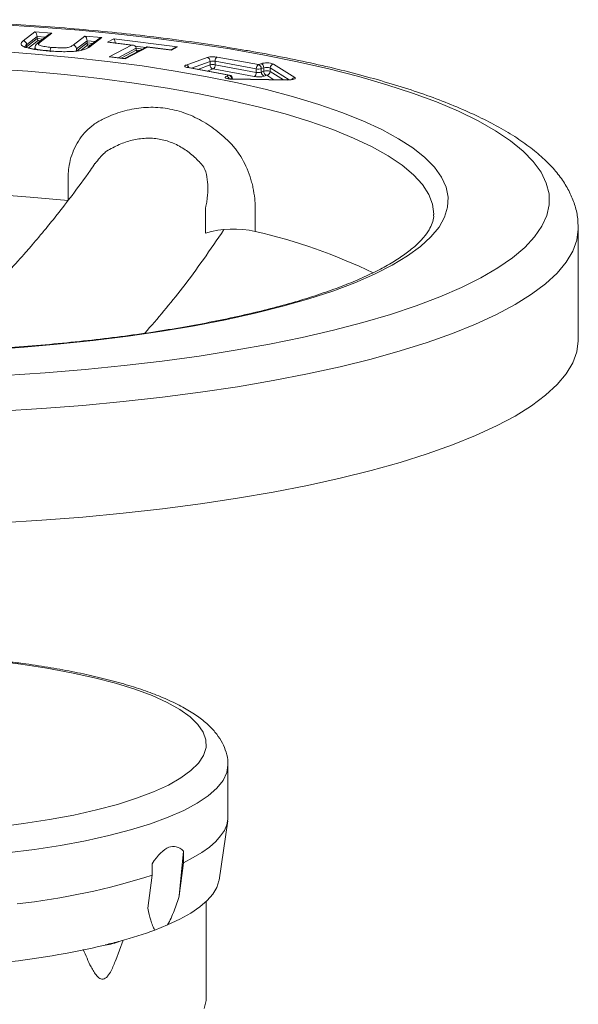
# Model space of a CAD drawing. Header units: millimetres. Extents: x 145 to 345, y -96 to 519.
# Tile 12 of 12: x 267 to 345, y 383 to 519. Entities that reach past the tile are written whole.
import ezdxf

# ---------------------------------------------------------------- set-up
doc = ezdxf.new("R2010")
doc.units = ezdxf.units.MM

msp = doc.modelspace()

# ---------------------------------------------------------------- linework, layer by layer
at = {"color": 7, "linetype": 'Continuous', "lineweight": 15}
for p, q in [((267.96, 516.11), (269.57, 517.36)), ((269.57, 517.36), (271.92, 517.16)), ((271.51, 516.99), (270, 515.82)), ((271.92, 517.16), (270.31, 515.91)), ((269.89, 516.71), (268.43, 515.58)), ((268.43, 515.29), (269.89, 516.42)), ((268.43, 515.29), (268.43, 515.58)), ((270.01, 516.16), (268.62, 515.08)), ((269.89, 516.42), (269.89, 516.71)), ((270.01, 515.81), (269.99, 515.8)), ((274.87, 515.51), (276.48, 516.76)), ((276.79, 516.11), (275.34, 514.99)), ((275.34, 514.7), (276.79, 515.83)), ((276.48, 516.76), (278.82, 516.56)), ((276.79, 515.83), (276.79, 516.11)), ((278.41, 516.39), (276.91, 515.22)), ((278.82, 516.56), (277.21, 515.31)), ((279.64, 515.94), (280.49, 516.39)), ((282.94, 515.52), (279.64, 515.94)), ((283.13, 515.52), (279.83, 515.94)), ((279.87, 513.9), (282.94, 515.52)), ((280.49, 516.39), (289.33, 515.27)), ((269.58, 515.14), (269.58, 514.85)), ((275.34, 514.7), (275.34, 514.99)), ((285.05, 515.26), (282, 513.65)), ((285.16, 515.24), (282.09, 513.62)), ((283.61, 514.81), (283.61, 515.1)), ((284.11, 514.76), (283.61, 514.83)), ((288.41, 514.85), (285.1, 515.27)), ((288.48, 514.82), (285.16, 515.24)), ((288.98, 515.17), (288.39, 514.85)), ((289.33, 515.27), (288.48, 514.82)), ((282.09, 513.62), (279.87, 513.9)), ((282.03, 513.65), (280.06, 513.9)), ((290.51, 512.76), (293.42, 513.81)), ((293.83, 512.77), (293.83, 513.25)), ((300.22, 512.23), (294.53, 513.28)), ((294.53, 512.8), (294.53, 513.28)), ((294.53, 512.8), (300.22, 511.74)), ((294.82, 513.87), (300.51, 512.82)), ((300.51, 512.82), (300.86, 512.94)), ((302.59, 512.89), (305.54, 511.04)), ((296.43, 511.34), (290.74, 512.4)), ((296.52, 511.35), (290.83, 512.41)), ((299.93, 511.16), (294.24, 512.21)), ((300.22, 511.74), (300.22, 512.23)), ((301.26, 512.38), (300.91, 512.26)), ((300.91, 511.77), (300.91, 512.26)), ((300.91, 511.77), (301.26, 511.9)), ((301.26, 511.9), (301.26, 512.38)), ((302.13, 511.87), (302.13, 512.36)), ((296.08, 511.22), (296.43, 511.34)), ((304.55, 510.68), (296.83, 510.81)), ((304.56, 510.7), (296.84, 510.83)), ((296.93, 510.82), (296.93, 510.86)), ((301.67, 511.34), (301.32, 511.22)), ((293.17, 489.49), (293.17, 492.83)), ((344.79, 474.73), (344.79, 490.19)), ((296.29, 410.87), (296.29, 415.81)), ((296.28, 408.32), (296.28, 409.91)), ((295.06, 399.87), (296.26, 408.1)), ((289.56, 397.71), (290.14, 403.88)), ((290.14, 403.88), (290.14, 402.28)), ((285.81, 400.54), (285.81, 402.14)), ((290.14, 402.28), (289.56, 397.71)), ((285.23, 395.97), (285.81, 400.54)), ((293.29, 383.45), (293.29, 396.91)), ((287.95, 393.67), (286.19, 392.96)), ((280.76, 388.78), (281.81, 391.54))]:
    msp.add_line(p, q, dxfattribs=at)
at = {"color": 8, "linetype": 'Continuous', "lineweight": 15}
for p, q in [((271.02, 516.61), (269.89, 516.71)), ((269.89, 516.42), (270.69, 516.35)), ((270.4, 516.13), (270.01, 516.16)), ((276.92, 515.57), (275.91, 514.78)), ((277.93, 516.02), (276.79, 516.11)), ((276.79, 515.83), (277.6, 515.76)), ((277.31, 515.53), (276.92, 515.57)), ((283.61, 515.1), (281.09, 513.77)), ((281.53, 513.71), (283.61, 514.81)), ((284.93, 515.2), (283.47, 515.38)), ((283.61, 515.08), (284.49, 514.97)), ((283.73, 514.66), (283.87, 514.64)), ((293.83, 513.25), (291.27, 512.33)), ((292.15, 512.16), (293.83, 512.77)), ((294.24, 512.21), (293.44, 511.92)), ((304.76, 510.7), (302.13, 512.36)), ((302.13, 511.87), (303.99, 510.71)), ((302.64, 510.73), (301.67, 511.34))]:
    msp.add_line(p, q, dxfattribs=at)
at = {"color": 7, "linetype": 'Continuous', "lineweight": 15, "flags": 128}
for points in [[(264.52, 518.37), (270.16, 518.02), (275.7, 517.58), (281.14, 517.05), (286.43, 516.44), (291.58, 515.75), (296.56, 514.98)], [(264.46, 514.66), (269.63, 514.28), (274.69, 513.81), (279.62, 513.27), (284.4, 512.64), (289.01, 511.93), (293.43, 511.14), (297.64, 510.28), (301.63, 509.35), (305.38, 508.35), (308.86, 507.3), (312.07, 506.19), (314.99, 505.02), (317.61, 503.81), (319.92, 502.56), (321.91, 501.27), (323.57, 499.94), (324.89, 498.6), (325.87, 497.23), (326.5, 495.85), (326.78, 494.47), (326.71, 493.08), (326.29, 491.69), (325.52, 490.32), (324.4, 488.96), (322.94, 487.62), (321.15, 486.32), (319.03, 485.04), (316.6, 483.8), (313.85, 482.61), (310.81, 481.46), (307.49, 480.37), (303.9, 479.34), (300.06, 478.37), (295.98, 477.47), (291.68, 476.64), (287.18, 475.88), (282.5, 475.2), (277.65, 474.61), (272.67, 474.09), (267.56, 473.66), (262.36, 473.32)], [(296.56, 514.98), (301.34, 514.13), (305.93, 513.21), (310.28, 512.22), (314.4, 511.16), (318.27, 510.04), (321.86, 508.87), (325.18, 507.64), (328.2, 506.35), (330.92, 505.03), (333.32, 503.66), (335.4, 502.26), (337.15, 500.83), (338.57, 499.38), (339.64, 497.9), (340.36, 496.41), (340.74, 494.91), (340.76, 493.41), (340.44, 491.91), (339.77, 490.42), (338.75, 488.95), (337.38, 487.49), (335.68, 486.05), (333.65, 484.65), (331.29, 483.27), (328.62, 481.94), (325.64, 480.65), (322.37, 479.42), (318.82, 478.23), (314.99, 477.1), (310.91, 476.04), (306.58, 475.04), (302.04, 474.1), (297.28, 473.25), (292.33, 472.46), (287.21, 471.76), (281.93, 471.14), (276.52, 470.6), (270.99, 470.15), (265.36, 469.78)], [(290.74, 512.4), (290.59, 512.43), (290.47, 512.47), (290.39, 512.52), (290.34, 512.57), (290.32, 512.62), (290.35, 512.67), (290.41, 512.72), (290.51, 512.76)], [(296.83, 510.81), (296.57, 510.82), (296.33, 510.85), (296.14, 510.9), (295.99, 510.96), (295.91, 511.02), (295.9, 511.09), (295.96, 511.16), (296.08, 511.22)], [(305.54, 511.04), (305.6, 510.98), (305.61, 510.91), (305.54, 510.85), (305.42, 510.79), (305.25, 510.74), (305.04, 510.71), (304.8, 510.69), (304.55, 510.68)], [(191.11, 490.08), (195.2, 490.98), (199.68, 491.83), (204.39, 492.6), (209.3, 493.29), (214.37, 493.88), (219.6, 494.38), (224.94, 494.79), (230.39, 495.1), (235.9, 495.31), (241.45, 495.42), (247.03, 495.43), (252.59, 495.34), (258.11, 495.15), (263.57, 494.86), (268.94, 494.47), (274.19, 493.99)], [(324.79, 492.05), (324.79, 492.09), (324.79, 492.12)], [(344.79, 474.73), (344.79, 474.57), (344.58, 473.04), (344.02, 471.51), (343.1, 469.99), (341.85, 468.49), (340.25, 467.02), (338.31, 465.57), (336.05, 464.15), (333.47, 462.77), (330.57, 461.43), (327.38, 460.14), (323.89, 458.9), (320.13, 457.71), (316.1, 456.59), (311.82, 455.53), (307.31, 454.53), (302.57, 453.61), (297.64, 452.76), (292.52, 451.99), (287.23, 451.3), (281.79, 450.69), (276.22, 450.16), (270.54, 449.72), (264.77, 449.37)], [(296.28, 408.32), (296.13, 407.53), (295.8, 406.75), (295.28, 405.98), (294.6, 405.21), (293.73, 404.45), (292.7, 403.71), (291.5, 402.99), (290.14, 402.28)], [(295.06, 399.87), (295.04, 399.75), (294.75, 398.84), (294.22, 397.93), (293.43, 397.04), (292.41, 396.16), (291.15, 395.3), (289.66, 394.47), (287.95, 393.67)], [(293.02, 382.11), (293.28, 383.19), (293.29, 383.45)]]:
    msp.add_lwpolyline(points, dxfattribs=at)
at = {"color": 8, "linetype": 'Continuous', "lineweight": 15, "flags": 128}
for points in [[(324.79, 492.12), (324.62, 493.48), (324.1, 494.85), (323.21, 496.22), (321.98, 497.56), (320.4, 498.89), (318.49, 500.18), (316.24, 501.43), (313.68, 502.65), (310.81, 503.82), (307.64, 504.93), (304.2, 505.99), (300.49, 506.98), (296.53, 507.91), (292.33, 508.77), (287.93, 509.56), (283.33, 510.26), (278.57, 510.89), (273.65, 511.43), (268.6, 511.89), (263.44, 512.25)], [(290.83, 512.41), (290.8, 512.41), (290.74, 512.4)], [(296.52, 511.35), (296.49, 511.35), (296.43, 511.34)], [(296.84, 510.83), (296.84, 510.82), (296.83, 510.81)], [(304.56, 510.7), (304.55, 510.7), (304.55, 510.68)], [(344.79, 490.22), (344.79, 490.02), (344.58, 488.49), (344.02, 486.96), (343.1, 485.45), (341.85, 483.95), (340.25, 482.47), (338.31, 481.02), (336.05, 479.6), (333.47, 478.22), (330.57, 476.88), (327.38, 475.59), (323.89, 474.35), (320.13, 473.17), (316.1, 472.04), (311.82, 470.98), (307.31, 469.99), (302.57, 469.06), (297.64, 468.21), (292.52, 467.44), (287.23, 466.75), (281.79, 466.14), (276.22, 465.62), (270.54, 465.18), (264.77, 464.83)], [(265.79, 430.02), (267.65, 429.78), (271.24, 429.23), (274.64, 428.6), (277.82, 427.9), (280.75, 427.13), (283.41, 426.3), (285.79, 425.42), (287.87, 424.48), (289.63, 423.5), (291.05, 422.48), (292.13, 421.44), (292.86, 420.38), (293.24, 419.3), (293.26, 418.22), (292.92, 417.15), (292.22, 416.08), (291.17, 415.03), (289.78, 414.02), (288.05, 413.03), (286.01, 412.09), (283.66, 411.2), (281.02, 410.36), (278.11, 409.59), (274.96, 408.88), (271.58, 408.25), (268.01, 407.69), (264.26, 407.21)], [(296.29, 415.81), (296.14, 414.77), (295.63, 413.67), (294.77, 412.59), (293.57, 411.54), (292.04, 410.51), (290.19, 409.52), (288.03, 408.57), (285.57, 407.67), (282.83, 406.83), (279.83, 406.04), (276.6, 405.33), (273.14, 404.68), (269.5, 404.12), (265.68, 403.63)]]:
    msp.add_lwpolyline(points, dxfattribs=at)
at = {"color": 8, "linetype": 'Continuous', "lineweight": 15}
for centre, radius, start, end in [((290.38, 512.25), 0.524, 16.1306, 75.651), ((295.95, 510.71), 0.524, 16.4915, 75.665), ((296.88, 510.86), 0.0502, 307.002, 355.4316), ((305.61, 510.52), 0.526, 97.5105, 153.6703)]:
    msp.add_arc(centre, radius, start, end, dxfattribs=at)
at = {"color": 7, "linetype": 'Continuous', "lineweight": 15}
for centre, radius, start, end in [((294.25, 510.8), 3.12, 79.5069, 105.3849), ((293.27, 513.27), 0.56, 358.0167, 74.0829), ((294.24, 511.75), 1.56, 79.5069, 105.3849), ((294.24, 511.27), 1.56, 79.5069, 105.3849), ((294.39, 512.75), 0.56, 178.0167, 254.0829), ((293.9, 512.75), 0.634, 302.509, 4.7998), ((295.16, 513.34), 0.634, 122.509, 184.7998), ((300.85, 512.28), 0.634, 122.509, 184.7998), ((300.35, 512.28), 0.56, 358.0167, 74.0829), ((301.65, 510.34), 2.72, 69.6285, 106.9246), ((300.7, 512.4), 0.56, 358.0167, 74.0829), ((302.67, 512.36), 0.537, 97.9904, 180.0408), ((299.59, 511.69), 0.634, 302.509, 4.7998), ((300.5, 513.76), 1.56, 259.5069, 285.3849), ((300.5, 513.28), 1.56, 259.5069, 285.3849), ((301.48, 511.76), 0.56, 178.0167, 254.0829), ((301.66, 511.08), 1.36, 69.6285, 106.9246), ((301.66, 510.6), 1.36, 69.6285, 106.9246), ((301.82, 511.88), 0.56, 178.0167, 254.0829), ((301.59, 511.87), 0.537, 277.9904, 0.0408), ((296.28, 510.8), 0.56, 358.0167, 74.0829), ((296.43, 510.86), 0.5, 0, 79.4916), ((300.49, 514.22), 3.12, 259.5069, 285.3849), ((297.03, 476.42), 13.63, 77.1103, 106.4436), ((283.62, 416.75), 74.78, 63.998, 77.2962), ((256.55, 492.79), 96.78, 276.2734, 287.598), ((266.8, 445.3), 55.82, 285.1537, 290.3324), ((261.38, 464.44), 75.7, 283.6972, 285.3245), ((278.54, 398.12), 7.27, 276.012, 293.0097), ((252.32, 505.3), 117.56, 275.9596, 283.2719)]:
    msp.add_arc(centre, radius, start, end, dxfattribs=at)
for centre, major_axis, ratio, start_param, end_param in [((269.57, 516.87), (-0.149, 0.503), 0.555194, 4.223027, 5.793823), ((271.92, 516.67), (0.618, 0.183), 0.735504, 1.356708, 2.060098), ((270.01, 516.36), (-0.06, 0.201), 0.555194, 1.081434, 2.65223), ((276.48, 516.28), (-0.149, 0.503), 0.555141, 4.223087, 5.793883), ((276.92, 515.76), (-0.059, 0.201), 0.555141, 1.081494, 2.652291), ((278.82, 516.08), (0.618, 0.183), 0.735539, 1.356647, 2.060159), ((279.64, 515.46), (0.664, 0.121), 0.710385, 1.152464, 1.442477), ((280.49, 515.91), (-0.093, 0.512), 0.408511, 4.29405, 5.864847), ((282.94, 515.04), (0.664, 0.12), 0.710309, 6.154946, 7.725742), ((283.88, 514.83), (0.265, 0.048), 0.710309, 3.013353, 4.58415), ((285.16, 514.76), (-0.093, 0.512), 0.4084, 5.864929, 6.411421), ((288.48, 514.33), (-0.093, 0.512), 0.408527, 5.864849, 6.15487), ((289.33, 514.78), (0.664, 0.121), 0.71041, 1.442483, 1.989135), ((279.87, 513.42), (0.664, 0.12), 0.710419, 1.152516, 1.442585), ((282.09, 513.14), (-0.093, 0.512), 0.408242, 5.864905, 6.154974), ((244.79, -61.67), (51.32, 474.23), 0.00907, 6.178353, 6.199565), ((244.79, -61.67), (44.11, 466.21), 0.057016, 6.234876, 6.390373)]:
    msp.add_ellipse(centre, major_axis=major_axis, ratio=ratio, start_param=start_param, end_param=end_param, dxfattribs=at)
for points, knots in [([(297.21, 515.06), (296.38, 515.19), (293.96, 515.59), (289.84, 516.18), (284.8, 516.82), (279.64, 517.37), (274.37, 517.85), (269.01, 518.25), (263.57, 518.57), (258.08, 518.81), (252.54, 518.97), (246.98, 519.04), (241.41, 519.03), (235.86, 518.94), (230.33, 518.77), (224.84, 518.51), (219.43, 518.18), (214.09, 517.76), (208.84, 517.26), (203.71, 516.69), (198.71, 516.04), (193.85, 515.31), (189.15, 514.52), (184.62, 513.65), (180.27, 512.71), (176.12, 511.7), (172.18, 510.63), (168.46, 509.49), (164.97, 508.29), (161.71, 507.02), (158.7, 505.68), (155.93, 504.27), (153.42, 502.78), (151.18, 501.19), (149.23, 499.51), (147.65, 497.79), (146.46, 496.07), (145.6, 494.39), (145.04, 492.63), (144.78, 491.22), (144.82, 490.41), (144.83, 490.22)], [0, 0, 0, 0, 0.014029, 0.040769, 0.067482, 0.094169, 0.120835, 0.147484, 0.17412, 0.200746, 0.227365, 0.253979, 0.280592, 0.307205, 0.333819, 0.360438, 0.387064, 0.4137, 0.440348, 0.467012, 0.493697, 0.520406, 0.547145, 0.573922, 0.600744, 0.627621, 0.654567, 0.681598, 0.708734, 0.736, 0.763426, 0.791045, 0.818884, 0.846941, 0.875102, 0.902921, 0.9267, 0.949121, 0.970502, 0.993206, 1, 1, 1, 1]), ([(271.35, 514.72), (271.06, 514.75), (270.78, 514.78), (270.22, 514.84), (269.95, 514.87), (269.42, 514.95), (269.16, 514.99), (268.81, 515.07), (268.7, 515.09), (268.48, 515.15), (268.38, 515.18), (268.19, 515.24), (268.11, 515.27), (267.95, 515.34), (267.89, 515.38), (267.78, 515.45), (267.74, 515.49), (267.68, 515.56), (267.67, 515.6), (267.65, 515.72), (267.67, 515.8), (267.76, 515.92), (267.79, 515.95), (267.87, 516.03), (267.91, 516.07), (267.96, 516.11)], [0, 0, 0, 0, 0.125, 0.125, 0.25, 0.25, 0.375, 0.375, 0.4375, 0.4375, 0.5, 0.5, 0.5625, 0.5625, 0.625, 0.625, 0.6875, 0.6875, 0.75, 0.75, 0.875, 0.875, 0.9375, 0.9375, 1, 1, 1, 1]), ([(268.43, 515.58), (268.43, 515.71), (268.38, 515.84), (268.21, 516.03), (268.08, 516.1), (267.96, 516.11)], [0, 0, 0, 0, 0.5, 0.5, 1, 1, 1, 1]), ([(269.98, 515.8), (269.94, 515.77), (269.85, 515.69), (269.7, 515.53), (269.59, 515.31), (269.59, 515.19), (269.59, 515.14)], [0, 0, 0, 0, 0.287554, 0.681487, 0.88328, 1, 1, 1, 1]), ([(270.31, 515.91), (270.26, 515.87), (270.22, 515.83), (270.14, 515.75), (270.11, 515.72), (270.08, 515.64), (270.07, 515.6), (270.15, 515.52), (270.22, 515.48), (270.5, 515.39), (270.75, 515.35), (271.15, 515.29), (271.28, 515.27), (271.56, 515.24), (271.7, 515.23), (271.84, 515.21)], [0, 0, 0, 0, 0.125, 0.125, 0.25, 0.25, 0.375, 0.375, 0.5, 0.5, 0.75, 0.75, 0.875, 0.875, 1, 1, 1, 1]), ([(271.84, 515.21), (272, 515.2), (272.15, 515.19), (272.46, 515.17), (272.61, 515.16), (272.93, 515.14), (273.09, 515.14), (273.41, 515.13), (273.57, 515.13), (273.81, 515.15), (273.89, 515.15), (274.03, 515.17), (274.1, 515.18), (274.29, 515.22), (274.39, 515.25), (274.56, 515.32), (274.63, 515.36), (274.76, 515.44), (274.82, 515.47), (274.87, 515.51)], [0, 0, 0, 0, 0.125, 0.125, 0.25, 0.25, 0.375, 0.375, 0.5, 0.5, 0.5625, 0.5625, 0.625, 0.625, 0.75, 0.75, 0.875, 0.875, 1, 1, 1, 1]), ([(275.34, 514.99), (275.34, 515.12), (275.29, 515.24), (275.12, 515.44), (274.99, 515.5), (274.87, 515.51)], [0, 0, 0, 0, 0.5, 0.5, 1, 1, 1, 1]), ([(271.34, 514.75), (271.22, 514.76), (270.64, 514.81), (269.78, 514.91), (268.89, 515.07), (268.37, 515.21), (268.11, 515.34), (268.12, 515.34), (268.12, 515.34)], [0, 0, 0, 0, 0.088766, 0.3953505, 0.620458, 0.7978692, 0.9273195, 1, 1, 1, 1]), ([(277.21, 515.31), (277.16, 515.27), (277.11, 515.23), (277, 515.16), (276.94, 515.13), (276.81, 515.06), (276.74, 515.02), (276.58, 514.96), (276.49, 514.92), (276.3, 514.86), (276.19, 514.84), (275.97, 514.78), (275.85, 514.76), (275.46, 514.7), (275.19, 514.67), (274.61, 514.63), (274.3, 514.62), (273.85, 514.61), (273.7, 514.61), (273.4, 514.61), (273.25, 514.61), (272.81, 514.63), (272.51, 514.64), (272.07, 514.67), (271.93, 514.68), (271.64, 514.7), (271.49, 514.71), (271.35, 514.72)], [0, 0, 0, 0, 0.0625, 0.0625, 0.125, 0.125, 0.1875, 0.1875, 0.25, 0.25, 0.3125, 0.3125, 0.375, 0.375, 0.5, 0.5, 0.625, 0.625, 0.6875, 0.6875, 0.75, 0.75, 0.875, 0.875, 0.9375, 0.9375, 1, 1, 1, 1]), ([(271.69, 514.61), (271.69, 514.74), (271.7, 514.87), (271.76, 515.1), (271.8, 515.18), (271.84, 515.21)], [0, 0, 0, 0, 0.5, 0.5, 1, 1, 1, 1]), ([(276.91, 515.21), (276.93, 515.23), (276.98, 515.28), (277.08, 515.3), (277.16, 515.31), (277.2, 515.31), (277.21, 515.31)], [0, 0, 0, 0, 0.205442, 0.684437, 0.87366, 1, 1, 1, 1]), ([(344.76, 490.23), (344.76, 490.64), (344.75, 491.65), (344.39, 493.25), (343.72, 494.98), (342.76, 496.66), (341.5, 498.31), (339.91, 499.92), (337.98, 501.51), (335.73, 503.06), (333.16, 504.54), (330.32, 505.95), (327.22, 507.29), (323.89, 508.56), (320.32, 509.75), (316.52, 510.88), (312.51, 511.95), (308.3, 512.94), (303.89, 513.86), (300.17, 514.56), (297.9, 514.94), (297.21, 515.06)], [0, 0, 0, 0, 0.031102, 0.077334, 0.124151, 0.172756, 0.224084, 0.278548, 0.33576, 0.394653, 0.454106, 0.513311, 0.572099, 0.630467, 0.688469, 0.746171, 0.803628, 0.860889, 0.917992, 0.974967, 1, 1, 1, 1]), ([(290.83, 512.41), (290.79, 512.42), (290.71, 512.43), (290.66, 512.45), (290.66, 512.45), (290.66, 512.45)], [0, 0, 0, 0, 0.494294, 0.856181, 1, 1, 1, 1]), ([(296.84, 510.83), (296.76, 510.83), (296.6, 510.83), (296.4, 510.86), (296.28, 510.89), (296.23, 510.91), (296.23, 510.91), (296.24, 510.91)], [0, 0, 0, 0, 0.276088, 0.551996, 0.774028, 0.938293, 1, 1, 1, 1]), ([(305.28, 510.79), (305.27, 510.78), (305.27, 510.78), (305.21, 510.76), (305.09, 510.73), (304.9, 510.71), (304.71, 510.7), (304.59, 510.7), (304.56, 510.7)], [0, 0, 0, 0, 0.101922, 0.237397, 0.414069, 0.63825, 0.901469, 1, 1, 1, 1]), ([(274.19, 493.99), (274.19, 495), (274.19, 496), (274.19, 497.26), (274.19, 497.51), (274.21, 498.01), (274.23, 498.26), (274.33, 499), (274.43, 499.48), (274.85, 500.88), (275.26, 501.74), (276.06, 502.91), (276.36, 503.27), (277, 503.93), (277.34, 504.23), (277.89, 504.63), (278.08, 504.76), (278.48, 505), (278.68, 505.1), (279.28, 505.41), (279.69, 505.6), (280.93, 506.11), (281.78, 506.38), (283.52, 506.76), (284.4, 506.87), (285.73, 506.91), (286.17, 506.91), (287.05, 506.85), (287.49, 506.8), (288.79, 506.58), (289.64, 506.35), (290.91, 505.89), (291.32, 505.71), (292.14, 505.32), (292.54, 505.11), (293.71, 504.42), (294.46, 503.89), (295.54, 502.99), (295.9, 502.68), (296.41, 502.18), (296.58, 502.02), (296.9, 501.67), (297.22, 501.3), (297.51, 500.91), (297.8, 500.5), (297.94, 500.29), (298.34, 499.64), (298.57, 499.2), (299, 498.27), (299.19, 497.79), (299.44, 497.05), (299.51, 496.8), (299.65, 496.3), (299.71, 496.04), (299.87, 495.29), (299.95, 494.78), (300.03, 494.02), (300.05, 493.76), (300.07, 493.25), (300.07, 493), (300.07, 491.73), (300.07, 490.72), (300.07, 489.7)], [0, 0, 0, 0, 0.0625, 0.0625, 0.078125, 0.078125, 0.09375, 0.09375, 0.125, 0.125, 0.1875, 0.1875, 0.21875, 0.21875, 0.25, 0.25, 0.265625, 0.265625, 0.28125, 0.28125, 0.3125, 0.3125, 0.375, 0.375, 0.4375, 0.4375, 0.46875, 0.46875, 0.5, 0.5, 0.5625, 0.5625, 0.59375, 0.59375, 0.625, 0.625, 0.6875, 0.6875, 0.71875, 0.71875, 0.734375, 0.734375, 0.75, 0.765625, 0.765625, 0.78125, 0.78125, 0.8125, 0.8125, 0.84375, 0.84375, 0.859375, 0.859375, 0.875, 0.875, 0.90625, 0.90625, 0.921875, 0.921875, 0.9375, 0.9375, 1, 1, 1, 1]), ([(292.98, 498.59), (292.98, 498.59), (292.97, 498.59), (292.97, 498.6), (292.96, 498.61), (292.93, 498.64), (292.89, 498.7), (292.8, 498.81), (292.61, 499.03), (292.45, 499.21), (292.12, 499.57), (291.89, 499.79), (291.19, 500.44), (290.7, 500.83), (289.91, 501.33), (289.64, 501.49), (289.09, 501.77), (288.81, 501.9), (287.94, 502.24), (287.36, 502.4), (286.45, 502.55), (286.15, 502.59), (285.54, 502.63), (285.23, 502.63), (284.29, 502.59), (283.67, 502.5), (282.74, 502.27), (282.43, 502.18), (281.83, 501.98), (281.53, 501.86), (280.64, 501.48), (280.06, 501.17), (279.5, 500.82)], [0, 0, 0, 0, 0.000977, 0.000977, 0.001953, 0.003906, 0.007812, 0.015625, 0.03125, 0.0625, 0.0625, 0.125, 0.125, 0.25, 0.25, 0.3125, 0.3125, 0.375, 0.375, 0.5, 0.5, 0.5625, 0.5625, 0.625, 0.625, 0.75, 0.75, 0.8125, 0.8125, 0.875, 0.875, 1, 1, 1, 1]), ([(277.89, 499.12), (277.68, 498.81), (276.64, 497.28), (274.89, 494.92), (272.84, 492.26), (271.3, 490.35), (270.15, 488.97), (269.19, 487.84), (268.22, 486.72), (267.01, 485.36), (265.45, 483.67), (263.41, 481.57), (260.89, 479.11), (258.08, 476.55), (256.11, 474.95), (255.16, 474.19)], [0, 0, 0, 0, 0.030271, 0.146741, 0.23954, 0.308439, 0.353679, 0.392913, 0.435821, 0.482404, 0.550891, 0.637666, 0.746755, 0.878192, 1, 1, 1, 1]), ([(293.17, 492.83), (293.17, 492.83), (293.17, 492.84), (293.17, 492.84), (293.17, 492.86), (293.18, 492.88), (293.19, 492.94), (293.2, 492.99), (293.22, 493.08), (293.24, 493.14), (293.28, 493.33), (293.3, 493.46), (293.37, 493.84), (293.4, 494.09), (293.49, 494.84), (293.52, 495.34), (293.51, 496.32), (293.47, 496.8), (293.3, 497.73), (293.17, 498.18), (292.98, 498.59)], [0, 0, 0, 0, 0.001953, 0.001953, 0.003906, 0.007812, 0.015625, 0.03125, 0.03125, 0.0625, 0.0625, 0.125, 0.125, 0.25, 0.25, 0.5, 0.5, 0.75, 0.75, 1, 1, 1, 1]), ([(324.77, 492.08), (324.77, 491.98), (324.8, 491.58), (324.61, 490.89), (324.17, 489.92), (323.43, 488.88), (322.37, 487.79), (321.02, 486.69), (319.38, 485.59), (317.44, 484.49), (315.21, 483.41), (312.7, 482.34), (309.9, 481.31), (306.84, 480.31), (303.53, 479.36), (299.98, 478.46), (296.21, 477.61), (292.23, 476.83), (288.06, 476.1), (283.72, 475.44), (279.22, 474.86), (274.58, 474.34), (269.83, 473.9), (264.97, 473.54), (260.03, 473.26), (255.04, 473.05), (250, 472.93), (244.94, 472.88), (239.88, 472.92), (234.84, 473.04), (229.84, 473.24), (224.9, 473.52), (220.04, 473.88), (215.27, 474.32), (210.63, 474.83), (206.19, 475.4), (202.98, 475.88), (201.27, 476.16), (200.91, 476.22)], [0, 0, 0, 0, 0.010094, 0.04083, 0.068895, 0.098764, 0.127249, 0.155303, 0.183319, 0.211428, 0.239694, 0.268118, 0.296685, 0.32537, 0.354151, 0.383011, 0.411933, 0.440904, 0.469915, 0.498959, 0.528028, 0.557118, 0.586224, 0.615344, 0.644473, 0.67361, 0.702753, 0.731898, 0.761046, 0.790192, 0.819336, 0.848476, 0.877608, 0.906732, 0.935844, 0.964942, 0.992476, 1, 1, 1, 1]), ([(284.8, 475.62), (286.55, 477.66), (290.33, 482.04), (293.86, 487.2), (295.75, 489.96)], [0, 0, 0, 0, 0.464905, 1, 1, 1, 1]), ([(296.26, 415.82), (296.27, 415.94), (296.32, 416.53), (296.07, 417.59), (295.56, 418.9), (294.76, 420.13), (293.68, 421.32), (292.29, 422.47), (290.56, 423.58), (288.5, 424.64), (286.18, 425.62), (283.62, 426.52), (280.85, 427.34), (277.88, 428.09), (274.72, 428.77), (271.38, 429.37), (268.4, 429.83), (266.49, 430.05), (265.79, 430.14)], [0, 0, 0, 0, 0.014525, 0.0685, 0.122623, 0.17935, 0.240997, 0.308828, 0.381713, 0.456526, 0.530612, 0.603676, 0.675882, 0.747442, 0.818529, 0.889268, 0.959751, 1, 1, 1, 1]), ([(289.56, 397.71), (289.34, 397.01), (289.1, 396.31), (288.71, 395.29), (288.57, 394.95), (288.28, 394.29), (288.12, 393.97), (287.95, 393.67)], [0, 0, 0, 0, 0.5, 0.5, 0.75, 0.75, 1, 1, 1, 1]), ([(286.19, 392.96), (286.06, 393.14), (285.96, 393.36), (285.77, 393.82), (285.69, 394.07), (285.46, 394.84), (285.34, 395.4), (285.23, 395.97)], [0, 0, 0, 0, 0.25, 0.25, 0.5, 0.5, 1, 1, 1, 1]), ([(276.27, 390.26), (276.61, 389.44), (277.16, 388.12), (277.97, 386.74), (278.58, 386.19), (279, 386.13), (279.34, 386.26), (279.74, 386.64), (280.25, 387.49), (280.56, 388.28), (280.75, 388.78)], [0, 0, 0, 0, 0.31332, 0.503027, 0.598665, 0.64237, 0.686312, 0.739101, 0.83673, 1, 1, 1, 1])]:
    msp.add_open_spline(points, degree=3, knots=knots, dxfattribs=at)
at = {"color": 8, "linetype": 'Continuous', "lineweight": 15}
for points, knots in [([(268.43, 515.58), (268.39, 515.55), (268.24, 515.43), (268.2, 515.29), (268.17, 515.19)], [0, 0, 0, 0, 0.252943, 1, 1, 1, 1]), ([(270.31, 515.91), (270.29, 515.91), (270.26, 515.91), (270.17, 515.9), (270.08, 515.88), (270.02, 515.83), (270.01, 515.81)], [0, 0, 0, 0, 0.126474, 0.315617, 0.794694, 1, 1, 1, 1]), ([(269.9, 514.91), (269.87, 514.91), (269.77, 514.94), (269.65, 515.02), (269.57, 515.09), (269.59, 515.14), (269.59, 515.14)], [0, 0, 0, 0, 0.127517, 0.44213, 0.944021, 1, 1, 1, 1]), ([(279.5, 500.82), (279.5, 500.82), (279.41, 500.75), (278.81, 500.27), (278.33, 499.64), (277.92, 499.1)], [0, 0, 0, 0, 0.000025, 0.145933, 1, 1, 1, 1])]:
    msp.add_open_spline(points, degree=3, knots=knots, dxfattribs=at)

doc.saveas('drawing.dxf')
